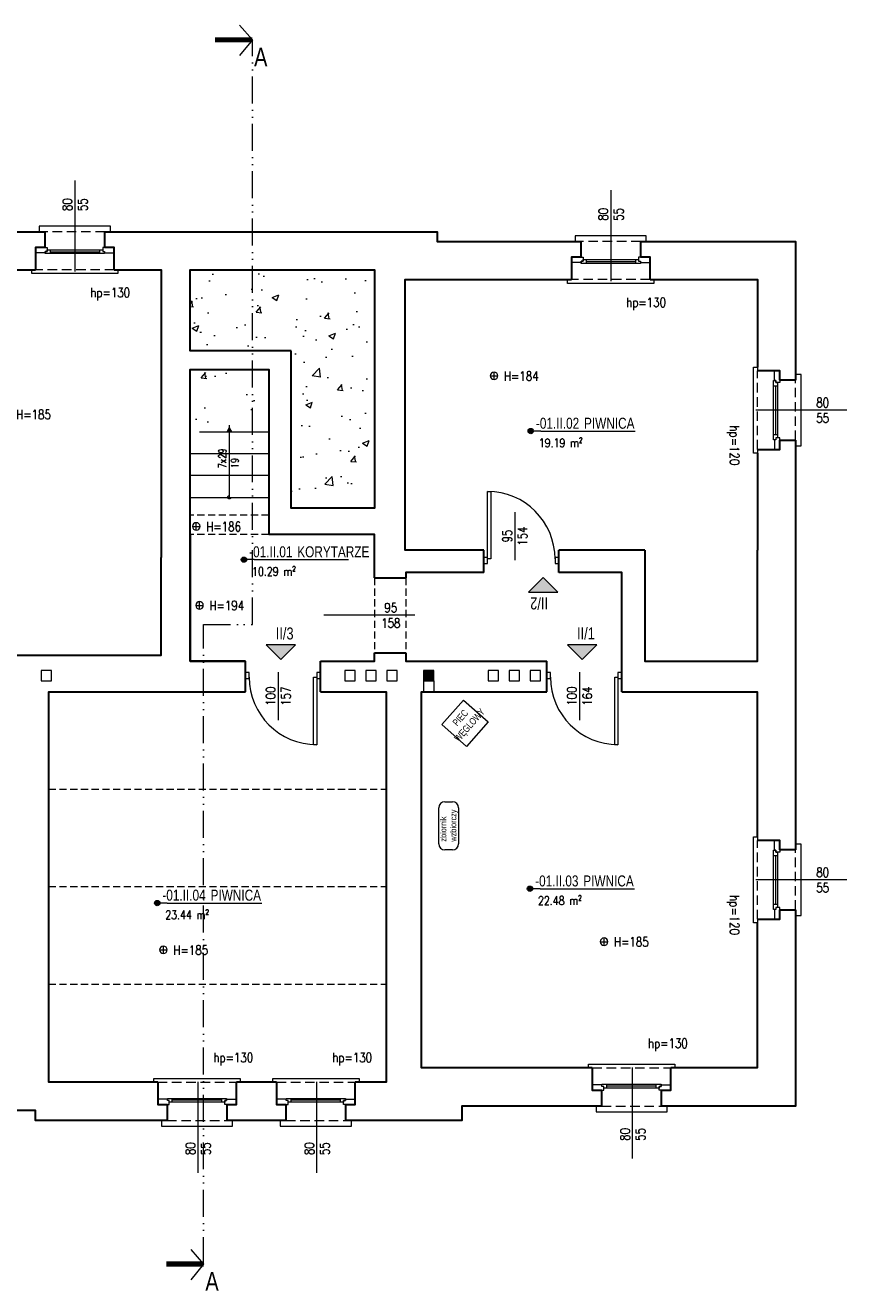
# Model space of a CAD drawing. Header units: millimetres. Extents: x 284606 to 628701, y -213781 to -93475.
# Tile 21 of 102: x 287869 to 288965, y -101613 to -99924. Entities that reach past the tile are written whole.
import ezdxf
from ezdxf.enums import TextEntityAlignment as Align

# ---------------------------------------------------------------- set-up
doc = ezdxf.new("R2010")
doc.units = ezdxf.units.MM
doc.linetypes.add('ACAD_ISO12W100', pattern=[21, 12, -3, 0, -3, 0, -3])
doc.linetypes.add('HIDDEN', pattern=[9.525, 6.35, -3.175])
doc.layers.get('0').update_dxf_attribs({"lineweight": 0})
for name, color, linetype, lineweight in [('!STR_Konstrukcja 0.20', 200, 'Continuous', 20), ('!STR_Konstrukcja 0.30', 64, 'Continuous', 30), ('!STR_Ocieplenie 0.05', 1, 'Continuous', 5), ('!STR_Opisy 0.09', 8, 'Continuous', 9), ('!STR_Przerywana 0.09', 8, 'HIDDEN', 9), ('!STR_Stolarka drzwiowa', 8, 'Continuous', 15), ('!STR_Stolarka okienna', 72, 'Continuous', 15), ('EKO Opisy 0.09', 8, 'Continuous', 9), ('EKO przekroje', 82, 'Continuous', 13)]:
    doc.layers.add(name, color=color, linetype=linetype, lineweight=lineweight)
for name, color, linetype, lineweight, true_color in [('!STR_Kreskowanie ścian', 7, 'Continuous', 5, 0xa6a6a6), ('!STR_Wentylacja', 7, 'Continuous', 15, 0x3399ff), ('EKO Wyposażenie', 7, 'Continuous', 5, 0x919191)]:
    doc.layers.add(name, color=color, linetype=linetype, lineweight=lineweight, true_color=true_color)
doc.styles.add('1_50', font='txt', dxfattribs={"width": 0.8})
doc.styles.add('AB_Arial', font='NirmalaS.ttf')
doc.styles.add('EKO 1-10', font='romans.shx', dxfattribs={"width": 0.8, "height": 15})
doc.styles.add('EKO 1-5', font='romans.shx', dxfattribs={"width": 0.8, "height": 10})

# ---------------------------------------------------------------- blocks, each defined once
blk = doc.blocks.new('*U117')
at = {"layer": '!STR_Opisy 0.09', "linetype": 'Continuous'}
blk.add_line((0, -153.5), (0, -32.2), dxfattribs=at)
at = {"layer": '!STR_Opisy 0.09', "linetype": 'Continuous', "style": 'EKO 1-5', "width": 0.8}
blk.add_attdef('HP=', (-20.5, 2.3), '', height=12.5, rotation=180, dxfattribs=at)
at = {"layer": '!STR_Opisy 0.09', "ltscale": 0.7, "style": 'EKO 1-5', "width": 0.8}
blk.add_attdef('WYS', text='', height=12.5, rotation=270, dxfattribs=at).set_placement((-10.5, -121.4), align=Align.MIDDLE_CENTER)
at = {"layer": '!STR_Opisy 0.09', "linetype": 'Continuous', "style": 'EKO 1-5', "width": 0.8}
blk.add_attdef('SZER', text='', height=12.5, rotation=270, dxfattribs=at).set_placement((0, -121.4), align=Align.BOTTOM_CENTER)
blk = doc.blocks.new('wysokosc2')
at = {"ltscale": 2}
for points in [[(-5.1, 0), (5, 0)], [(0, 5.1), (0, -5.1)]]:
    blk.add_lwpolyline(points, dxfattribs=at)
blk.add_circle((0, 0), 5.03, dxfattribs=at)
at = {"ltscale": 2, "style": 'EKO 1-5', "width": 0.8}
blk.add_attdef('WYS', (13.3, -6), '', height=12.5, dxfattribs=at)
blk = doc.blocks.new('PIEC KAFLOWY')
at = {"layer": 'EKO Wyposażenie'}
blk.add_lwpolyline([(12.5, -14.8), (73.2, -14.8), (73.2, -75.5), (12.5, -75.5)], close=True, dxfattribs=at)
at = {"layer": 'EKO Wyposażenie', "insert": (33.9, -25.4), "char_height": 19.5, "attachment_point": 1, "style": '1_50'}
blk.add_mtext_dynamic_manual_height_columns('\\pi-5.3249;{\\H0.66667x;PIEC \\P\\pi-25.002;WĘGLOWY}', width=18.247, gutter_width=12.5, heights=[0], dxfattribs=at)
blk = doc.blocks.new('zbiornik zbiorczy')
at = {"layer": 'EKO Wyposażenie'}
for p, q in [((0, -5.2), (0, 5.2)), ((8, 13.2), (56.2, 13.2)), ((64.2, 5.2), (64.2, -5.2)), ((56.2, -13.2), (8, -13.2))]:
    blk.add_line(p, q, dxfattribs=at)
for centre, start, end in [((8, 5.2), 90, 180), ((56.2, 5.2), 0, 90), ((8, -5.2), 180, 270), ((56.2, -5.2), 270, 0)]:
    blk.add_arc(centre, 8, start, end, dxfattribs=at)
at = {"layer": 'EKO Wyposażenie', "insert": (10.9, 11.1), "char_height": 8, "attachment_point": 1, "style": '1_50'}
blk.add_mtext_dynamic_manual_height_columns('\\A1;zbiornik \\Pwzbiorczy', width=2231.725, gutter_width=453.6, heights=[120.4], dxfattribs=at)
blk = doc.blocks.new('*U195')
at = {"layer": '!STR_Opisy 0.09', "linetype": 'Continuous'}
blk.add_line((-51.5, 6.9), (-51.5, -57.3), dxfattribs=at)
at = {"layer": '!STR_Stolarka drzwiowa'}
for points in [[(-90, 6.2), (-95, 6.2), (-95, -1.8), (-90, -1.8)], [(0, 0), (0, -90), (-4.4, -90), (-4.4, 0)], [(5, 6.2), (0, 6.2), (0, -1.8), (5, -1.8)]]:
    blk.add_lwpolyline(points, close=True, dxfattribs=at)
blk.add_arc((0, 0), 90, 180, 270, dxfattribs=at)
at = {"layer": '!STR_Opisy 0.09', "linetype": 'Continuous', "style": 'EKO 1-10', "width": 0.8}
blk.add_attdef('SZER', text='', height=12.5, rotation=90, dxfattribs=at).set_placement((-51.5, -25.2), align=Align.BOTTOM_CENTER)
at = {"layer": '!STR_Opisy 0.09', "ltscale": 0.7, "style": 'EKO 1-10', "width": 0.8}
blk.add_attdef('WYS', text='', height=12.5, rotation=90, dxfattribs=at).set_placement((-41, -25.2), align=Align.MIDDLE_CENTER)
blk = doc.blocks.new('*U516')
at = {"layer": '!STR_Opisy 0.09', "linetype": 'Continuous'}
blk.add_line((36.3, 62.6), (36.3, -1.6), dxfattribs=at)
at = {"layer": '!STR_Stolarka drzwiowa'}
for points in [[(0, 0), (0, 90), (4.4, 90), (4.4, 0)], [(-5, -6.2), (0, -6.2), (0, 1.8), (-5, 1.8)], [(90, -6.2), (95, -6.2), (95, 1.8), (90, 1.8)]]:
    blk.add_lwpolyline(points, close=True, dxfattribs=at)
blk.add_arc((0, 0), 90, 0, 90, dxfattribs=at)
at = {"layer": '!STR_Opisy 0.09', "linetype": 'Continuous', "style": 'EKO 1-10', "width": 0.8}
blk.add_attdef('SZER', text='', height=12.5, rotation=90, dxfattribs=at).set_placement((36.3, 30.5), align=Align.BOTTOM_CENTER)
at = {"layer": '!STR_Opisy 0.09', "ltscale": 0.7, "style": 'EKO 1-10', "width": 0.8}
blk.add_attdef('WYS', text='', height=12.5, rotation=90, dxfattribs=at).set_placement((46.8, 30.5), align=Align.MIDDLE_CENTER)
blk = doc.blocks.new('*U109')
at = {"layer": '!STR_Opisy 0.09', "linetype": 'Continuous'}
blk.add_line((0, 32.1), (0, -89.2), dxfattribs=at)
at = {"layer": '!STR_Opisy 0.09', "ltscale": 0.7, "style": 'EKO 1-5', "width": 0.8}
blk.add_attdef('WYS', text='', height=12.5, rotation=270, dxfattribs=at).set_placement((-10.5, 0), align=Align.MIDDLE_CENTER)
at = {"layer": '!STR_Opisy 0.09', "linetype": 'Continuous', "style": 'EKO 1-5', "width": 0.8}
blk.add_attdef('SZER', text='', height=12.5, rotation=270, dxfattribs=at).set_placement((0, 0), align=Align.BOTTOM_CENTER)
blk.add_attdef('HP=', (-20.5, -115.3), '', height=12.5, rotation=180, dxfattribs=at)
blk = doc.blocks.new('*U120')
at = {"layer": '!STR_Opisy 0.09', "linetype": 'Continuous'}
blk.add_line((0, 32.1), (0, -89.2), dxfattribs=at)
at = {"layer": '!STR_Opisy 0.09', "ltscale": 0.7, "style": 'EKO 1-5', "width": 0.8}
blk.add_attdef('WYS', text='', height=12.5, rotation=270, dxfattribs=at).set_placement((-10.5, 0), align=Align.MIDDLE_CENTER)
at = {"layer": '!STR_Opisy 0.09', "linetype": 'Continuous', "style": 'EKO 1-5', "width": 0.8}
blk.add_attdef('SZER', text='', height=12.5, rotation=270, dxfattribs=at).set_placement((0, 0), align=Align.BOTTOM_CENTER)
blk.add_attdef('HP=', (50.5, -134.6), '', height=12.5, rotation=180, dxfattribs=at)
blk = doc.blocks.new('NR MIESZ')
h = blk.add_hatch(color=256)
h.dxf.hatch_style = 1
h.paths.add_polyline_path([(-24.5, -24.5), (0, 0), (24.5, -24.5)])
blk.add_lwpolyline([(-24.5, -24.5), (0, 0), (24.5, -24.5), (-24.5, -24.5)])
at = {"ltscale": 1.5, "style": 'AB_Arial', "width": 0.8}
for p in [(-33.2, -50.6), (-33.2, -83)]:
    blk.add_attdef('NR_POM.', p, '', height=20, rotation=0, dxfattribs=at)
blk = doc.blocks.new('przekroj')
at = {"layer": 'EKO przekroje', "color": 8, "const_width": 7}
blk.add_lwpolyline([(7038.9, 3119.8), (7088.9, 3119.8)], dxfattribs=at)
blk = doc.blocks.new('przekroje')
at = {"layer": 'EKO przekroje'}
blk.add_blockref('przekroj', (-7038.9, -3119.8), dxfattribs=at)
blk = doc.blocks.new('*U459')
at = {"ltscale": 0.3}
blk.add_hatch(color=256, dxfattribs=at).paths.add_polyline_path([(-0.9, 50, 1), (6.8, 50, 1)])
at = {"ltscale": 1.5}
blk.add_line((17.6, 50), (154.6, 50), dxfattribs=at)
at = {"ltscale": 0.3}
blk.add_lwpolyline([(17.6, 50), (3, 50)], dxfattribs=at)
blk.add_circle((3, 50), 3.86, dxfattribs=at)
at = {"ltscale": 1.5, "width": 0.8}
for tag, p, height, style in [('NR_POM.', (10.5, 53.4), 16, 'AB_Arial'), ('NAZWA_POMIESZCZENIA', (66.9, 53.4), 16, 'AB_Arial'), ('POSADZKA', (9.1, 4), 12.5, 'EKO 1-5')]:
    blk.add_attdef(tag, p, '', height=height, rotation=0, dxfattribs=dict(at, style=style))
at = {"ltscale": 1.5, "style": 'EKO 1-5', "width": 0.8}
blk.add_attdef('POWIERZCHNIA', text='', height=12.5, rotation=0, dxfattribs=at).set_placement((78.1, 22.9), align=Align.BOTTOM_RIGHT)

msp = doc.modelspace()

# ---------------------------------------------------------------- hatches: boundary and pattern name
at = {"layer": '!STR_Kreskowanie ścian', "ltscale": 1.5}
h = msp.add_hatch(dxfattribs=at)
h.set_pattern_fill('AR-CONC', color=8, scale=0.5)
h.paths.add_polyline_path([(287350, -100482.9), (287155, -100482.9), (287155, -100361.9), (287050.4, -100361.9), (287050.4, -100482.9), (287050.4, -100601.9), (287350, -100601.9)])
h.paths.add_polyline_path([(288334.4, -100250.9), (288223.4, -100250.9), (288088.4, -100250.9), (288088.4, -100358.9), (288223.4, -100358.9), (288223.4, -100568.9), (288334.4, -100568.9)])
h = msp.add_hatch(dxfattribs=at)
h.set_pattern_fill('AR-CONC', color=8, scale=0.5)
h.paths.add_polyline_path([(287250.6, -100361.9), (287180, -100361.9), (287180, -100457.9), (287221.6, -100457.9)])
h.paths.add_polyline_path([(288193.4, -100383.9), (288088.4, -100383.9), (288088.4, -100465.4), (288193.4, -100440.9)])
at = {"layer": '!STR_Opisy 0.09', "linetype": 'Continuous'}
h = msp.add_hatch(color=8, dxfattribs=at)
h.dxf.hatch_style = 1
h.paths.add_polyline_path([(288136.7, -100467.2), (288140.9, -100459.5), (288140.9, -100467.2)])
h.paths.add_polyline_path([(288140.9, -100467.2), (288140.9, -100459.5), (288145.1, -100467.2)])
at = {"layer": '!STR_Wentylacja', "ltscale": 1.5}
h = msp.add_hatch(color=8, dxfattribs=at)
h.dxf.hatch_style = 1
h.paths.add_polyline_path([(288413.8, -100785.3), (288399.8, -100785.3), (288399.8, -100799.3), (288413.8, -100799.3)])

# ---------------------------------------------------------------- linework, layer by layer
at = {"layer": '!STR_Konstrukcja 0.20', "color": 8, "ltscale": 1.5}
for p, q in [((288193.4, -100467.4), (288101.2, -100467.4)), ((288193.4, -100496.4), (288088.4, -100496.4)), ((288193.4, -100525.4), (288088.4, -100525.4)), ((288193.4, -100554.9), (288088.4, -100554.9))]:
    msp.add_line(p, q, dxfattribs=at)
at = {"layer": '!STR_Konstrukcja 0.20', "color": 8, "linetype": 'Continuous', "lineweight": 15}
for points in [[(287974.8, -100199.9), (287982.3, -100199.9), (287982.3, -100192.4), (287887.3, -100192.4), (287887.3, -100199.9), (287894.8, -100199.9)], [(288689.7, -100212.9), (288697.2, -100212.9), (288697.2, -100205.4), (288602.2, -100205.4), (288602.2, -100212.9), (288609.7, -100212.9)], [(287987.3, -100250.9), (287992.3, -100250.9), (287992.3, -100255.9), (287877.3, -100255.9), (287877.3, -100250.9), (287882.3, -100250.9)], [(288702.2, -100263.9), (288707.2, -100263.9), (288707.2, -100268.9), (288592.2, -100268.9), (288592.2, -100263.9), (288597.2, -100263.9)], [(288845.4, -100490.6), (288845.4, -100495.6), (288840.4, -100495.6), (288840.4, -100380.6), (288845.4, -100380.6), (288845.4, -100385.6)], [(288896.4, -100478.1), (288896.4, -100485.6), (288903.9, -100485.6), (288903.9, -100390.6), (288896.4, -100390.6), (288896.4, -100398.1)], [(288845.4, -101117.4), (288845.4, -101122.4), (288840.4, -101122.4), (288840.4, -101007.4), (288845.4, -101007.4), (288845.4, -101012.4)], [(288896.4, -101104.9), (288896.4, -101112.4), (288903.9, -101112.4), (288903.9, -101017.4), (288896.4, -101017.4), (288896.4, -101024.9)], [(288625.1, -101315.9), (288620.1, -101315.9), (288620.1, -101310.9), (288735.1, -101310.9), (288735.1, -101315.9), (288730.1, -101315.9)], [(288045.3, -101334.9), (288040.3, -101334.9), (288040.3, -101329.9), (288155.3, -101329.9), (288155.3, -101334.9), (288150.3, -101334.9)], [(288203.9, -101334.9), (288198.9, -101334.9), (288198.9, -101329.9), (288313.9, -101329.9), (288313.9, -101334.9), (288308.9, -101334.9)], [(288637.6, -101366.9), (288630.1, -101366.9), (288630.1, -101374.4), (288725.1, -101374.4), (288725.1, -101366.9), (288717.6, -101366.9)], [(288057.8, -101385.9), (288050.3, -101385.9), (288050.3, -101393.4), (288145.3, -101393.4), (288145.3, -101385.9), (288137.8, -101385.9)], [(288216.4, -101385.9), (288208.9, -101385.9), (288208.9, -101393.4), (288303.9, -101393.4), (288303.9, -101385.9), (288296.4, -101385.9)]]:
    msp.add_lwpolyline(points, dxfattribs=at)
at = {"layer": '!STR_Konstrukcja 0.30', "color": 8, "ltscale": 1.5}
for p, q in [((288480.4, -100654.9), (288480.4, -100624.9)), ((288580.4, -100654.9), (288580.4, -100624.9)), ((288334.4, -100661.9), (288376.4, -100661.9)), ((288334.4, -100761.9), (288376.4, -100761.9)), ((288162.4, -100813.9), (288162.4, -100772.9)), ((288262.4, -100813.9), (288262.4, -100772.9)), ((288564.4, -100813.9), (288564.4, -100772.9)), ((288664.4, -100813.9), (288664.4, -100772.9))]:
    msp.add_line(p, q, dxfattribs=at)
for points in [[(287808.8, -100199.9), (287894.8, -100199.9)], [(287974.8, -100199.9), (288418, -100199.9), (288418, -100212.9), (288609.7, -100212.9)], [(288689.7, -100212.9), (288896.4, -100212.9), (288896.4, -100398.1)], [(287821.3, -100250.9), (287882.3, -100250.9)], [(287987.3, -100250.9), (288050, -100250.9), (288050, -100634.9)], [(288223.4, -100358.9), (288088.4, -100358.9), (288088.4, -100250.9), (288223.4, -100250.9)], [(288223.4, -100250.9), (288334.4, -100250.9), (288334.4, -100568.9), (288223.4, -100568.9), (288223.4, -100358.9)], [(288480.4, -100624.9), (288375.4, -100624.9), (288375.4, -100263.9), (288597.2, -100263.9)], [(288702.2, -100263.9), (288845.4, -100263.9), (288845.4, -100380.6)], [(288162.4, -100772.9), (288088.4, -100772.9), (288088.4, -100383.9), (288193.4, -100383.9), (288193.4, -100603.9)], [(288896.4, -100478.1), (288896.4, -101024.9)], [(288845.4, -100495.6), (288845.4, -100624.9)], [(288088.4, -100603.9), (288088.4, -100772.9), (288162.4, -100772.9)], [(288334.4, -100661.9), (288334.4, -100603.9), (288193.4, -100603.9)], [(288695.4, -100624.9), (288580.4, -100624.9)], [(288695.4, -100624.9), (288695.4, -100772.9), (288845.4, -100772.9), (288845.4, -100624.9)], [(287734, -100634.9), (287734, -100764.9), (288050, -100764.9), (288050, -100634.9)], [(288480.4, -100654.9), (288376.4, -100654.9), (288376.4, -100661.9)], [(288664.4, -100772.9), (288664.4, -100772.9), (288664.4, -100654.9), (288580.4, -100654.9)], [(288262.4, -100772.9), (288334.4, -100772.9), (288334.4, -100761.9)], [(288376.4, -100761.9), (288376.4, -100772.9), (288564.4, -100772.9)], [(288045.3, -101334.9), (287900, -101334.9), (287900, -100813.9), (288162.4, -100813.9)], [(288262.4, -100813.9), (288350, -100813.9), (288350, -101334.9), (288308.9, -101334.9)], [(288625.1, -101315.9), (288397.4, -101315.9), (288397.4, -100813.9), (288564.4, -100813.9)], [(288664.4, -100813.9), (288845.2, -100813.9), (288845.2, -101007.4)], [(288896.4, -101104.9), (288896.4, -101366.9), (288717.6, -101366.9)], [(288845.2, -101122.4), (288845.2, -101315.9), (288730.1, -101315.9)], [(288203.9, -101334.9), (288150.3, -101334.9)], [(288637.6, -101366.9), (288451.2, -101366.9), (288451.2, -101385.9), (288296.4, -101385.9)], [(288057.8, -101385.9), (287882.1, -101385.9), (287882.1, -101372.9), (287785.3, -101372.9)], [(288216.4, -101385.9), (288137.8, -101385.9)]]:
    msp.add_lwpolyline(points, dxfattribs=at)
at = {"layer": '!STR_Konstrukcja 0.30', "color": 8, "ltscale": 2}
for points in [[(287894.8, -100199.9), (287894.8, -100221), (287882.3, -100221), (287882.3, -100250.9)], [(287987.3, -100250.9), (287987.3, -100221), (287974.8, -100221), (287974.8, -100199.9)], [(288609.7, -100212.9), (288609.7, -100234), (288597.2, -100234), (288597.2, -100263.9)], [(288702.2, -100263.9), (288702.2, -100234), (288689.7, -100234), (288689.7, -100212.9)], [(288896.4, -100398.1), (288875.2, -100398.1), (288875.2, -100385.6), (288845.4, -100385.6)], [(288845.4, -100490.6), (288875.2, -100490.6), (288875.2, -100478.1), (288896.4, -100478.1)], [(288896.4, -101024.9), (288875.2, -101024.9), (288875.2, -101012.4), (288845.4, -101012.4)], [(288845.4, -101117.4), (288875.2, -101117.4), (288875.2, -101104.9), (288896.4, -101104.9)], [(288625.1, -101315.9), (288625.1, -101345.7), (288637.6, -101345.7), (288637.6, -101366.9)], [(288717.6, -101366.9), (288717.6, -101345.7), (288730.1, -101345.7), (288730.1, -101315.9)], [(288045.3, -101334.9), (288045.3, -101364.7), (288057.8, -101364.7), (288057.8, -101385.9)], [(288137.8, -101385.9), (288137.8, -101364.7), (288150.3, -101364.7), (288150.3, -101334.9)], [(288203.9, -101334.9), (288203.9, -101364.7), (288216.4, -101364.7), (288216.4, -101385.9)], [(288296.4, -101385.9), (288296.4, -101364.7), (288308.9, -101364.7), (288308.9, -101334.9)]]:
    msp.add_lwpolyline(points, dxfattribs=at)
at = {"layer": '!STR_Opisy 0.09', "color": 8, "linetype": 'Continuous'}
msp.add_lwpolyline([(288140.9, -100554.4), (288140.9, -100458.1)], dxfattribs=at)
at = {"layer": '!STR_Przerywana 0.09', "color": 8, "ltscale": 1.5}
for p, q in [((288193.4, -100578.4), (288088.4, -100578.4)), ((288193.4, -100603.9), (288088.4, -100603.9)), ((288334.4, -100661.9), (288334.4, -100761.9)), ((288376.4, -100661.9), (288376.4, -100761.9)), ((287900, -100943.9), (288350, -100943.9)), ((287900, -101073.9), (288350, -101073.9)), ((287900, -101203.9), (288350, -101203.9))]:
    msp.add_line(p, q, dxfattribs=at)
at = {"layer": '!STR_Przerywana 0.09', "color": 8, "ltscale": 2}
for points in [[(287974.8, -100199.9), (287894.8, -100199.9)], [(288689.7, -100212.9), (288609.7, -100212.9)], [(287987.3, -100250.9), (287882.3, -100250.9)], [(288702.2, -100263.9), (288597.2, -100263.9)], [(288845.4, -100490.6), (288845.4, -100385.6)], [(288896.4, -100478.1), (288896.4, -100398.1)], [(288845.4, -101117.4), (288845.4, -101012.4)], [(288896.4, -101104.9), (288896.4, -101024.9)], [(288625.1, -101315.9), (288730.1, -101315.9)], [(288045.3, -101334.9), (288150.3, -101334.9)], [(288203.9, -101334.9), (288308.9, -101334.9)], [(288637.6, -101366.9), (288717.6, -101366.9)], [(288057.8, -101385.9), (288137.8, -101385.9)], [(288216.4, -101385.9), (288296.4, -101385.9)]]:
    msp.add_lwpolyline(points, dxfattribs=at)
at = {"layer": '!STR_Przerywana 0.09', "color": 8, "ltscale": 1.5}
msp.add_circle((288140.9, -100554.4), 2.17, dxfattribs=at)
at = {"layer": '!STR_Stolarka okienna', "color": 8, "ltscale": 0.3}
for points in [[(287882.3, -100228.1), (287882.3, -100221), (287897.8, -100221), (287897.8, -100226.2), (287895.3, -100226.2), (287895.3, -100228.1), (287882.3, -100228.1)], [(287987.3, -100228.1), (287987.3, -100221), (287971.9, -100221), (287971.9, -100226.2), (287974.4, -100226.2), (287974.4, -100228.1), (287987.3, -100228.1)], [(287895.3, -100229.2), (287895.3, -100226.2), (287897.8, -100226.2), (287897.8, -100224), (287971.9, -100224), (287971.9, -100226.2), (287974.4, -100226.2), (287974.4, -100229.2), (287895.3, -100229.2)], [(287902.3, -100229.2), (287902.3, -100224)], [(287902.3, -100226.6), (287967.8, -100226.6)], [(287967.8, -100224), (287967.8, -100229.2)], [(288597.2, -100241.1), (288597.2, -100234), (288612.8, -100234), (288612.8, -100239.2), (288610.3, -100239.2), (288610.3, -100241.1), (288597.2, -100241.1)], [(288610.3, -100242.2), (288610.3, -100239.2), (288612.8, -100239.2), (288612.8, -100237), (288686.8, -100237), (288686.8, -100239.2), (288689.3, -100239.2), (288689.3, -100242.2), (288610.3, -100242.2)], [(288617.2, -100242.2), (288617.2, -100237)], [(288682.7, -100237), (288682.7, -100242.2)], [(288702.2, -100241.1), (288702.2, -100234), (288686.8, -100234), (288686.8, -100239.2), (288689.3, -100239.2), (288689.3, -100241.1), (288702.2, -100241.1)], [(288617.2, -100239.6), (288682.7, -100239.6)], [(288868.2, -100385.6), (288875.2, -100385.6), (288875.2, -100401.1), (288870.1, -100401.1), (288870.1, -100398.6), (288868.2, -100398.6), (288868.2, -100385.6)], [(288867.1, -100398.6), (288870.1, -100398.6), (288870.1, -100401.1), (288872.2, -100401.1), (288872.2, -100475.2), (288870.1, -100475.2), (288870.1, -100477.7), (288867.1, -100477.7), (288867.1, -100398.6)], [(288867.1, -100405.6), (288872.2, -100405.6)], [(288869.6, -100405.6), (288869.6, -100471.1)], [(288872.2, -100471.1), (288867.1, -100471.1)], [(288868.2, -100490.6), (288875.2, -100490.6), (288875.2, -100475.2), (288870.1, -100475.2), (288870.1, -100477.7), (288868.2, -100477.7), (288868.2, -100490.6)], [(288868.2, -101012.4), (288875.2, -101012.4), (288875.2, -101027.9), (288870.1, -101027.9), (288870.1, -101025.4), (288868.2, -101025.4), (288868.2, -101012.4)], [(288867.1, -101025.4), (288870.1, -101025.4), (288870.1, -101027.9), (288872.2, -101027.9), (288872.2, -101102), (288870.1, -101102), (288870.1, -101104.5), (288867.1, -101104.5), (288867.1, -101025.4)], [(288867.1, -101032.4), (288872.2, -101032.4)], [(288869.6, -101032.4), (288869.6, -101097.9)], [(288872.2, -101097.9), (288867.1, -101097.9)], [(288868.2, -101117.4), (288875.2, -101117.4), (288875.2, -101102), (288870.1, -101102), (288870.1, -101104.5), (288868.2, -101104.5), (288868.2, -101117.4)], [(288625.1, -101338.6), (288625.1, -101345.7), (288640.5, -101345.7), (288640.5, -101340.5), (288638, -101340.5), (288638, -101338.6), (288625.1, -101338.6)], [(288717, -101337.6), (288717, -101340.5), (288714.5, -101340.5), (288714.5, -101342.7), (288640.5, -101342.7), (288640.5, -101340.5), (288638, -101340.5), (288638, -101337.6), (288717, -101337.6)], [(288644.6, -101342.7), (288644.6, -101337.6)], [(288710.1, -101340.1), (288644.6, -101340.1)], [(288710.1, -101337.6), (288710.1, -101342.7)], [(288730.1, -101338.6), (288730.1, -101345.7), (288714.5, -101345.7), (288714.5, -101340.5), (288717, -101340.5), (288717, -101338.6), (288730.1, -101338.6)], [(288045.3, -101357.6), (288045.3, -101364.7), (288060.7, -101364.7), (288060.7, -101359.5), (288058.2, -101359.5), (288058.2, -101357.6), (288045.3, -101357.6)], [(288137.2, -101356.6), (288137.2, -101359.5), (288134.7, -101359.5), (288134.7, -101361.7), (288060.7, -101361.7), (288060.7, -101359.5), (288058.2, -101359.5), (288058.2, -101356.6), (288137.2, -101356.6)], [(288064.8, -101361.7), (288064.8, -101356.6)], [(288130.3, -101359.1), (288064.8, -101359.1)], [(288130.3, -101356.6), (288130.3, -101361.7)], [(288150.3, -101357.6), (288150.3, -101364.7), (288134.7, -101364.7), (288134.7, -101359.5), (288137.2, -101359.5), (288137.2, -101357.6), (288150.3, -101357.6)], [(288203.9, -101357.6), (288203.9, -101364.7), (288219.3, -101364.7), (288219.3, -101359.5), (288216.8, -101359.5), (288216.8, -101357.6), (288203.9, -101357.6)], [(288295.8, -101356.6), (288295.8, -101359.5), (288293.3, -101359.5), (288293.3, -101361.7), (288219.3, -101361.7), (288219.3, -101359.5), (288216.8, -101359.5), (288216.8, -101356.6), (288295.8, -101356.6)], [(288223.4, -101361.7), (288223.4, -101356.6)], [(288288.9, -101359.1), (288223.4, -101359.1)], [(288288.9, -101356.6), (288288.9, -101361.7)], [(288308.9, -101357.6), (288308.9, -101364.7), (288293.3, -101364.7), (288293.3, -101359.5), (288295.8, -101359.5), (288295.8, -101357.6), (288308.9, -101357.6)]]:
    msp.add_lwpolyline(points, dxfattribs=at)
at = {"layer": '!STR_Wentylacja', "color": 8, "ltscale": 1.5}
for p, q in [((288399.8, -100799.3), (288399.8, -100813.9)), ((288413.8, -100799.3), (288413.8, -100813.9))]:
    msp.add_line(p, q, dxfattribs=at)
for points in [[(287889.7, -100785.3), (287889.7, -100799.3), (287903.7, -100799.3), (287903.7, -100785.3)], [(288294.8, -100785.3), (288294.8, -100799.3), (288308.8, -100799.3), (288308.8, -100785.3)], [(288322.8, -100785.3), (288322.8, -100799.3), (288336.8, -100799.3), (288336.8, -100785.3)], [(288350.8, -100785.3), (288350.8, -100799.3), (288364.8, -100799.3), (288364.8, -100785.3)], [(288399.8, -100785.3), (288399.8, -100799.3), (288413.8, -100799.3), (288413.8, -100785.3)], [(288486.1, -100785.3), (288486.1, -100799.3), (288500.1, -100799.3), (288500.1, -100785.3)], [(288514.1, -100785.3), (288514.1, -100799.3), (288528.1, -100799.3), (288528.1, -100785.3)], [(288542.1, -100785.3), (288542.1, -100799.3), (288556.1, -100799.3), (288556.1, -100785.3)]]:
    msp.add_lwpolyline(points, close=True, dxfattribs=at)
at = {"layer": 'EKO Opisy 0.09', "color": 8, "linetype": 'ACAD_ISO12W100', "ltscale": 3}
for points in [[(288154.6, -99924.5), (288171.6, -99943.9), (288154.6, -99964.9)], [(288154.6, -99924.5), (288171.6, -99943.9), (288154.6, -99964.9)], [(288154.6, -99924.5), (288171.6, -99943.9), (288154.6, -99964.9)], [(288106.6, -101577.6), (288106.6, -100724), (288171.6, -100724), (288171.6, -99943.9)], [(288089.6, -101558.3), (288106.6, -101577.6), (288089.6, -101598.7)], [(288089.6, -101558.3), (288106.6, -101577.6), (288089.6, -101598.7)], [(288089.6, -101558.3), (288106.6, -101577.6), (288089.6, -101598.7)]]:
    msp.add_lwpolyline(points, dxfattribs=at)

# ---------------------------------------------------------------- block references
at = {"layer": '!STR_Konstrukcja 0.30', "color": 8, "ltscale": 1.5}
for name, p, rotation, values in [('*U117', (287934.8, -100285.2), 180, {'SZER': '80', 'WYS': '55', 'HP=': 'hp=130'}), ('*U117', (288649.8, -100298.2), 180, {'SZER': '80', 'WYS': '55', 'HP=': 'hp=130'}), ('*U117', (288811.1, -100438.1), 89.99999999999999, {'SZER': '80', 'WYS': '55', 'HP=': 'hp=120'}), ('*U117', (288811.1, -101064.9), 89.99999999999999, {'SZER': '80', 'WYS': '55', 'HP=': 'hp=120'}), ('*U109', (288678.9, -101404.6), 180, {'SZER': '80', 'WYS': '55', 'HP=': 'hp=130'}), ('*U109', (288099.1, -101423.6), 180, {'SZER': '80', 'WYS': '55', 'HP=': 'hp=130'}), ('*U109', (288257.7, -101423.6), 180, {'SZER': '80', 'WYS': '55', 'HP=': 'hp=130'})]:
    msp.add_blockref(name, p, dxfattribs=dict(at, rotation=rotation)).add_auto_attribs(values)
ref = msp.add_blockref('*U120', (288356.3, -100711.7), dxfattribs=dict(at, xscale=-1, rotation=270))
ref.add_attrib('SZER', '95', dxfattribs={"layer": '!STR_Opisy 0.09', "linetype": 'Continuous', "height": 12.5, "style": 'EKO 1-5', "width": 0.8}).set_placement((288356.3, -100711.7), align=Align.BOTTOM_CENTER)
ref.add_attrib('WYS', '158', dxfattribs={"layer": '!STR_Opisy 0.09', "ltscale": 0.7, "height": 12.5, "style": 'EKO 1-5', "width": 0.8}).set_placement((288356.3, -100722.2), align=Align.MIDDLE_CENTER)
at = {"layer": '!STR_Ocieplenie 0.05', "color": 8, "rotation": 90}
msp.add_blockref('zbiornik zbiorczy', (288433.4, -101024.8), dxfattribs=at)
at = {"layer": '!STR_Opisy 0.09', "color": 8}
ref = msp.add_blockref('wysokosc2', (288494.1, -100392.3), dxfattribs=dict(at, xscale=-1, rotation=180))
ref.add_attrib('WYS', 'H=184', (288507.3, -100398.8), dxfattribs={"layer": '0', "ltscale": 2, "height": 12.5, "style": 'EKO 1-5', "width": 0.8})
ref = msp.add_blockref('wysokosc2', (287843.2, -100443.7), dxfattribs=dict(at, xscale=-1, rotation=180))
ref.add_attrib('WYS', 'H=185', (287856.5, -100450.2), dxfattribs={"layer": '0', "ltscale": 2, "height": 12.5, "style": 'EKO 1-5', "width": 0.8})
ref = msp.add_blockref('*U459', (288540.3, -100512), dxfattribs=dict(at, xscale=0.9199999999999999, yscale=0.9199999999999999, zscale=0.9199999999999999))
ref.add_attrib('NAZWA_POM', 'PIWNICA', (288614.1, -100462.9), dxfattribs={"layer": '0', "ltscale": 1.5, "height": 14.72, "rotation": 0, "style": 'AB_Arial', "width": 0.8})
ref.add_attrib('NUMER_POM', '-01.II.02', (288549.9, -100462.9), dxfattribs={"layer": '0', "ltscale": 1.5, "height": 14.72, "rotation": 0, "style": 'AB_Arial', "width": 0.8})
ref.add_attrib('R-SURF', '19.19 m²', dxfattribs={"layer": '0', "ltscale": 1.5, "height": 11.5, "rotation": 0, "style": 'EKO 1-5', "width": 0.8}).set_placement((288612.1, -100491), align=Align.BOTTOM_RIGHT)
ref = msp.add_blockref('wysokosc2', (288096.8, -100593.3), dxfattribs=dict(at, xscale=-1, rotation=180))
ref.add_attrib('WYS', 'H=186', (288110.1, -100599.8), dxfattribs={"layer": '0', "ltscale": 2, "height": 12.5, "style": 'EKO 1-5', "width": 0.8})
ref = msp.add_blockref('*U459', (288157.6, -100683.6), dxfattribs=dict(at, xscale=0.9199999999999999, yscale=0.9199999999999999, zscale=0.9199999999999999))
ref.add_attrib('NAZWA_POM', 'KORYTARZE', (288231.5, -100634.5), dxfattribs={"layer": '0', "ltscale": 1.5, "height": 14.72, "rotation": 0, "style": 'AB_Arial', "width": 0.8})
ref.add_attrib('NUMER_POM', '-01.II.01', (288167.3, -100634.5), dxfattribs={"layer": '0', "ltscale": 1.5, "height": 14.72, "rotation": 0, "style": 'AB_Arial', "width": 0.8})
ref.add_attrib('R-SURF', '10.29 m²', dxfattribs={"layer": '0', "ltscale": 1.5, "height": 11.5, "rotation": 0, "style": 'EKO 1-5', "width": 0.8}).set_placement((288229.5, -100662.6), align=Align.BOTTOM_RIGHT)
ref = msp.add_blockref('NR MIESZ', (288559.4, -100661.2), dxfattribs=dict(at, xscale=-0.8, yscale=0.8, zscale=0.8))
ref.add_attrib('NR_POM.', 'II/2', (288566.1, -100688), dxfattribs={"layer": '0', "ltscale": 1.5, "height": 16, "rotation": 180, "style": 'AB_Arial', "width": 0.8})
ref = msp.add_blockref('wysokosc2', (288101.1, -100698.6), dxfattribs=dict(at, xscale=-1, rotation=180))
ref.add_attrib('WYS', 'H=194', (288114.4, -100705.1), dxfattribs={"layer": '0', "ltscale": 2, "height": 12.5, "style": 'EKO 1-5', "width": 0.8})
ref = msp.add_blockref('NR MIESZ', (288209.5, -100770.9), dxfattribs=dict(at, xscale=-0.8, yscale=0.8, zscale=0.8, rotation=180))
ref.add_attrib('NR_POM.', 'II/3', (288202.8, -100744.1), dxfattribs={"layer": '0', "ltscale": 1.5, "height": 16, "rotation": 360, "style": 'AB_Arial', "width": 0.8})
ref = msp.add_blockref('NR MIESZ', (288611.5, -100770.9), dxfattribs=dict(at, xscale=-0.8, yscale=0.8, zscale=0.8, rotation=180))
ref.add_attrib('NR_POM.', 'II/1', (288604.8, -100744.1), dxfattribs={"layer": '0', "ltscale": 1.5, "height": 16, "rotation": 360, "style": 'AB_Arial', "width": 0.8})
ref = msp.add_blockref('*U459', (288539.2, -101122.8), dxfattribs=dict(at, xscale=0.9199999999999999, yscale=0.9199999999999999, zscale=0.9199999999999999))
ref.add_attrib('NAZWA_POM', 'PIWNICA', (288613.1, -101073.7), dxfattribs={"layer": '0', "ltscale": 1.5, "height": 14.72, "rotation": 0, "style": 'AB_Arial', "width": 0.8})
ref.add_attrib('NUMER_POM', '-01.II.03', (288548.9, -101073.7), dxfattribs={"layer": '0', "ltscale": 1.5, "height": 14.72, "rotation": 0, "style": 'AB_Arial', "width": 0.8})
ref.add_attrib('R-SURF', '22.48 m²', dxfattribs={"layer": '0', "ltscale": 1.5, "height": 11.5, "rotation": 0, "style": 'EKO 1-5', "width": 0.8}).set_placement((288611, -101101.8), align=Align.BOTTOM_RIGHT)
ref = msp.add_blockref('*U459', (288041.9, -101141.8), dxfattribs=dict(at, xscale=0.9199999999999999, yscale=0.9199999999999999, zscale=0.9199999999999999))
ref.add_attrib('NAZWA_POM', 'PIWNICA', (288115.8, -101092.7), dxfattribs={"layer": '0', "ltscale": 1.5, "height": 14.72, "rotation": 0, "style": 'AB_Arial', "width": 0.8})
ref.add_attrib('NUMER_POM', '-01.II.04', (288051.5, -101092.7), dxfattribs={"layer": '0', "ltscale": 1.5, "height": 14.72, "rotation": 0, "style": 'AB_Arial', "width": 0.8})
ref.add_attrib('R-SURF', '23.44 m²', dxfattribs={"layer": '0', "ltscale": 1.5, "height": 11.5, "rotation": 0, "style": 'EKO 1-5', "width": 0.8}).set_placement((288113.7, -101120.8), align=Align.BOTTOM_RIGHT)
ref = msp.add_blockref('wysokosc2', (288640.8, -101147.4), dxfattribs=dict(at, xscale=-1, rotation=180))
ref.add_attrib('WYS', 'H=185', (288654.1, -101153.9), dxfattribs={"layer": '0', "ltscale": 2, "height": 12.5, "style": 'EKO 1-5', "width": 0.8})
ref = msp.add_blockref('wysokosc2', (288052.9, -101158.3), dxfattribs=dict(at, xscale=-1, rotation=180))
ref.add_attrib('WYS', 'H=185', (288066.2, -101164.8), dxfattribs={"layer": '0', "ltscale": 2, "height": 12.5, "style": 'EKO 1-5', "width": 0.8})
at = {"layer": '!STR_Stolarka drzwiowa', "color": 8, "ltscale": 0.3}
for name, p, values in [('*U516', (288485.4, -100636.6), {'WYS': '154', 'SZER': '95'}), ('*U195', (288257.4, -100794.5), {'WYS': '157', 'SZER': '100'}), ('*U195', (288659.4, -100794.5), {'WYS': '164', 'SZER': '100'})]:
    msp.add_blockref(name, p, dxfattribs=at).add_auto_attribs(values)
at = {"layer": 'EKO Opisy 0.09', "color": 8, "rotation": 180}
for p in [(288171.6, -99943.9), (288171.6, -99943.9), (288171.6, -99943.9), (288106.6, -101577.6), (288106.6, -101577.6), (288106.6, -101577.6)]:
    msp.add_blockref('przekroje', p, dxfattribs=at)
at = {"layer": 'EKO Wyposażenie', "color": 8, "xscale": 0.7200000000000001, "yscale": 0.7200000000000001, "zscale": 0.7200000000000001, "rotation": 48.38657883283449}
msp.add_blockref('PIEC KAFLOWY', (288410.5, -100857.4), dxfattribs=at)

# ---------------------------------------------------------------- texts
at = {"layer": '!STR_Opisy 0.09', "color": 8, "ltscale": 2, "insert": (288153.3, -100515.6), "char_height": 10, "attachment_point": 7, "rotation": 90, "style": 'EKO 1-5'}
msp.add_mtext_dynamic_manual_height_columns('7x29\\P19', width=22.033, gutter_width=12.5, heights=[0], dxfattribs=at)
at = {"layer": 'EKO Opisy 0.09', "color": 8, "char_height": 25, "attachment_point": 9, "style": '1_50'}
for insert in [(288191.7, -99979.4), (288126.7, -101613.2)]:
    msp.add_mtext_dynamic_manual_height_columns('A', width=119.514, gutter_width=12.5, heights=[0], dxfattribs=dict(at, insert=insert))

doc.saveas('drawing.dxf')
